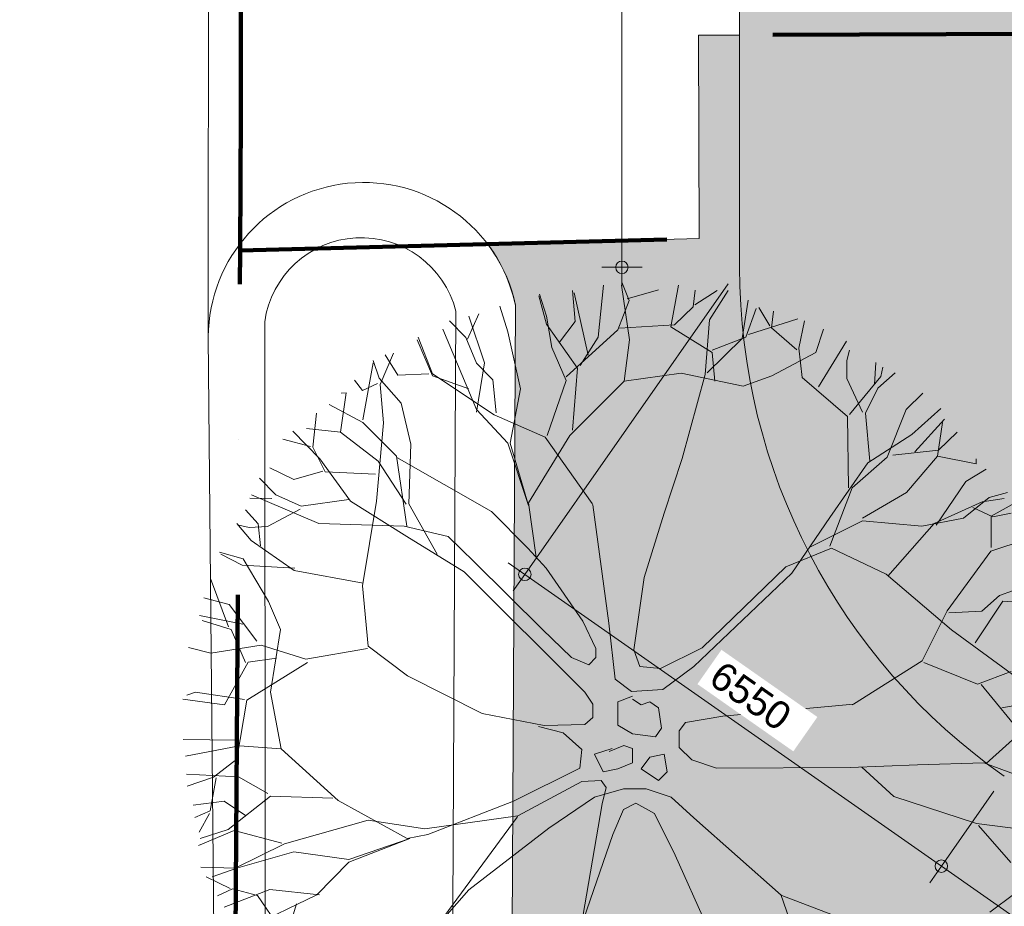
# Model space of a CAD drawing. Header units: millimetres. Extents: x -159785 to 90015, y -49332 to 203345.
# Tile 47 of 63: x -78339 to -65649, y 109208 to 120626. Entities that reach past the tile are written whole.
import ezdxf

# ---------------------------------------------------------------- set-up
doc = ezdxf.new("R2010")
doc.units = ezdxf.units.MM
doc.linetypes.add('IMPORT-KG-PERCEEL-SO', pattern=[19000, 5500, -2000, 0, -2000, 5500, -2000, 0, -2000])
for name, color, linetype, lineweight in [('A--A23__Vloeren', 8, 'Continuous', 9), ('A--L$01A__Algemeen', 7, 'Continuous', 9), ('A--L23__Vloeren', 3, 'Continuous', 9), ('A--LD20__DetailPenFijn', 2, 'Continuous', 9), ('A--M$01A__Algemeen', 1, 'Continuous', 13), ('A--M$01A__Algemeen-200', 1, 'Continuous', 13), ('B-WE-KG-GRENS_PERCEEL-G', 30, 'IMPORT-KG-PERCEEL-SO', 25), ('B-WE-OG-TERREIN_ERF-GV', 10, 'Continuous', 20), ('B-WE-OG-TERREIN_OEVER-GV', 10, 'Continuous', 20), ('B-WE-OG-WATER-GV', 4, 'Continuous', 20), ('Montfoort-BGT_aangepast_dwg', 8, 'Continuous', 9), ('Montfoort-KAD_aangepast_dwg', 8, 'Continuous', 9)]:
    doc.layers.add(name, color=color, linetype=linetype, lineweight=lineweight)
doc.styles.add('Arial', font='arial.ttf', dxfattribs={"height": 360})
doc.dimstyles.new('00_ARC_dimension_1_8mm_afgerond', dxfattribs={"dimscale": 304.8, "dimtxt": 367.293384, "dimasz": 2.099738, "dimexe": 0.853018, "dimexo": 0.0625, "dimgap": 0.328084, "dimtad": 1, "dimdec": 0, "dimrnd": 10, "dimzin": 0, "dimdsep": 46, "dimtxsty": 'Arial', "dimblk1": 'DOTSMALL', "dimblk2": 'DOTSMALL', "dimsah": 1, "dimcen": 0.09, "dimdle": 0.853018, "dimadec": 3, "dimazin": 0, "dimtfac": 1, "dimtdec": 4, "dimtix": 1, "dimtmove": 0, "dimatfit": 3, "dimfxl": 0.853018, "dimfxlon": 1, "dimtvp": 1, "dimtfill": 1, "dimtolj": 1, "dimtzin": 0, "dimarcsym": 2})

# ---------------------------------------------------------------- blocks, each defined once
blk = doc.blocks.new('Montfoort-KAD_aangepast_dwg-2079012-00 Terrein')
at = {"layer": 'B-WE-KG-GRENS_PERCEEL-G', "color": 20, "lineweight": 100, "flags": 128}
for points in [[(-54285, 153418), (-55121, 152643), (-56742, 151141), (-60451, 147523), (-62949, 145117), (-63097, 144973), (-91309, 117039), (-90222, 108700), (-90008, 106964), (-83170, 51422), (-82081, 43335), (-80077, 30077), (-78589, 20148), (-76974, 9625), (-75169, -1908), (-73238, -15841), (-70282, -12213), (-66702, -7763), (-63538, -3908), (-56897, 4253), (-54317, 7093), (-51377, 10773), (-51100, 11080), (-48630, 13817), (-47857, 14673), (-45963, 16825), (-37797, 27733), (-28337, 41693), (-19585, 55036), (-15717, 60933), (-14653, 62720), (-12776, 65185), (-11197, 67645), (-9510, 70144), (-6867, 74129), (-5100, 76362), (543, 86853), (970, 87669), (5719, 96087), (15523, 114613), (21843, 126333), (23502, 129584), (27859, 138119)], [(-90008, 106964), (-84159, 107875), (-84506, 110472), (-74614, 111793), (-74597, 111664), (-72113, 111976), (-72118, 112015), (-61381, 113435), (-60774, 113555), (-60187, 113747), (-59627, 114009), (-59102, 114336), (-58621, 114725), (-58190, 115168), (-57816, 115660), (-57504, 116194), (-57258, 116761), (-57083, 117354), (-56980, 117964), (-56952, 118581), (-56998, 119198), (-60752, 144238), (-62949, 145117)]]:
    blk.add_lwpolyline(points, dxfattribs=at)
blk = doc.blocks.new('Montfoort-BGT_aangepast_dwg-2210655-00 Terrein')
at = {"layer": 'B-WE-OG-TERREIN_ERF-GV', "color": 8, "lineweight": 9}
blk.add_line((128431, -152387), (134834, -177222), dxfattribs=at)
at = {"layer": 'B-WE-OG-TERREIN_ERF-GV', "color": 8, "lineweight": 9, "flags": 128}
blk.add_lwpolyline([(153852, -101550), (152209, -103616), (144873, -113819), (122304, -142927), (121964, -143377), (124707, -153795)], dxfattribs=at)
blk.add_lwpolyline([(105718, -169328), (124124, -164200), (136828, -213470), (138601, -212978), (140024, -212549), (138746, -206813), (131371, -178112), (124707, -153795), (121964, -143377), (104969, -165879)], close=True, dxfattribs=at)
at = {"layer": 'B-WE-OG-TERREIN_ERF-GV', "color": 8, "lineweight": 9}
blk.add_arc((126647, -153297), 2003, 27.0198, 194.3985, dxfattribs=at)
at = {"layer": 'B-WE-OG-TERREIN_OEVER-GV', "color": 8, "lineweight": 9}
blk.add_line((134834, -177222), (128431, -152387), dxfattribs=at)
at = {"layer": 'B-WE-OG-TERREIN_OEVER-GV', "color": 8, "lineweight": 9, "flags": 128}
for points in [[(127708, -152660), (135410, -182455), (141670, -206459), (154195, -253976)], [(156528, -271374), (153054, -258874), (149945, -247548), (142203, -217087), (125360, -153422)], [(124707, -153795), (131371, -178112), (138746, -206813), (140024, -212549), (146478, -241534), (147607, -245627), (154126, -271705)]]:
    blk.add_lwpolyline(points, dxfattribs=at)
at = {"layer": 'B-WE-OG-TERREIN_OEVER-GV', "color": 8, "lineweight": 9}
for centre, radius, start, end in [((126647, -153297), 2003, 27.0198, 194.3985), ((126609, -153272), 1258, 29.1208, 186.8084)]:
    blk.add_arc(centre, radius, start, end, dxfattribs=at)
at = {"layer": 'B-WE-OG-WATER-GV', "color": 8, "lineweight": 9, "flags": 128}
for points in [[(154195, -253976), (141670, -206459), (135410, -182455), (127708, -152660)], [(125360, -153422), (142203, -217087), (149945, -247548), (153054, -258874), (156528, -271374)]]:
    blk.add_lwpolyline(points, dxfattribs=at)
at = {"layer": 'B-WE-OG-WATER-GV', "color": 8, "lineweight": 9}
blk.add_arc((126609, -153272), 1258, 29.1208, 186.8084, dxfattribs=at)
blk = doc.blocks.new('90_GM_boom - 90_GM_boom-2244026-00 Terrein')
at = {"layer": 'A--LD20__DetailPenFijn', "color": 8}
for p, q in [((-739, 5311), (-772, 5711)), ((-439, 5111), (-372, 5778)), ((-38, 5077), (-138, 5778)), ((-42, 5580), (-134, 5817)), ((-65, 5604), (337, 5718)), ((496, 5244), (596, 5778)), ((783, 5501), (809, 5713)), ((-1106, 5278), (-1206, 5644)), ((-1106, 5378), (-1197, 5662)), ((-568, 4877), (-749, 5681)), ((807, 5524), (1092, 5710)), ((993, 5334), (1233, 5709)), ((1415, 5094), (1491, 5588)), ((-1607, 5178), (-1707, 5511)), ((-188, 5204), (-42, 5580)), ((544, 5267), (783, 5501)), ((1463, 5111), (1597, 5478)), ((1771, 5255), (1632, 5493)), ((-2123, 5082), (-1978, 5410)), ((-1907, 4777), (-2107, 5378)), ((-1039, 4976), (-1106, 5378)), ((939, 4627), (993, 5334)), ((1497, 5144), (2131, 5344)), ((1794, 5231), (1820, 5444)), ((-2441, 5211), (-2007, 4177)), ((-2146, 5105), (-2356, 5320)), ((-706, 4711), (-1106, 5278)), ((-939, 5044), (-739, 5311)), ((-854, 4597), (-188, 5204)), ((-164, 5227), (544, 5267)), ((1029, 4911), (496, 5244)), ((2121, 4945), (1794, 5231)), ((2145, 4969), (2220, 5322)), ((2364, 4911), (2464, 5211)), ((-2574, 4611), (-2774, 5077)), ((-2760, 5111), (-2576, 4638)), ((-2008, 4774), (-2146, 5105)), ((-1440, 4444), (-1607, 5178)), ((-672, 4744), (-439, 5111)), ((-105, 4544), (-38, 5077)), ((962, 4650), (1415, 5094)), ((1029, 4944), (1463, 5111)), ((-855, 4550), (-1039, 4976)), ((2188, 4591), (2145, 4969)), ((2399, 4471), (2759, 5057)), ((-3252, 4502), (-3078, 4905)), ((-3024, 4619), (-3187, 4880)), ((1063, 4544), (1029, 4911)), ((1797, 4611), (2364, 4911)), ((2765, 4811), (2798, 4944)), ((-3475, 4044), (-3342, 4777)), ((-3263, 4581), (-3341, 4811)), ((-1798, 4559), (-2008, 4774)), ((-2007, 4144), (-1907, 4777)), ((-772, 3910), (-706, 4711)), ((2765, 4577), (2765, 4811)), ((3120, 4501), (3137, 4784)), ((3203, 4604), (3228, 4722)), ((-2980, 4261), (-3263, 4581)), ((-2623, 4638), (-3024, 4619)), ((-2576, 4638), (-1779, 4111)), ((-2107, 4444), (-2574, 4611)), ((-105, 4544), (629, 4644)), ((629, 4644), (1430, 4477)), ((644, 3545), (939, 4627)), ((1430, 4477), (1797, 4611)), ((2773, 4090), (2188, 4591)), ((2965, 4144), (2765, 4577)), ((2797, 4113), (3203, 4604)), ((3164, 4451), (3389, 4650)), ((-3479, 4424), (-3583, 4554)), ((-3284, 4511), (-3479, 4424)), ((-3208, 4008), (-3252, 4502)), ((-1756, 4134), (-1798, 4559)), ((-1573, 3744), (-1440, 4444)), ((-1098, 3845), (-855, 4550)), ((-806, 3844), (-105, 4544)), ((3003, 4130), (3164, 4451)), ((-3762, 3888), (-3687, 4393)), ((-3687, 4393), (-3754, 4390)), ((3528, 4176), (3743, 4387)), ((-3475, 4010), (-3909, 4244)), ((-2853, 3733), (-2980, 4261)), ((3601, 3858), (3976, 4190)), ((-4118, 3694), (-4073, 4130)), ((-2007, 4177), (-1607, 3744)), ((-1779, 4111), (-1122, 3822)), ((2787, 3170), (2773, 4090)), ((3061, 3512), (3003, 4130)), ((3286, 3566), (3528, 4176)), ((-3041, 3577), (-3475, 4010)), ((-3299, 2998), (-3208, 4008)), ((3641, 3633), (4022, 4054)), ((3932, 3577), (3999, 4010)), ((-4376, 3901), (-4026, 3544)), ((-3762, 3888), (-4199, 3933)), ((-3276, 3511), (-3762, 3888)), ((-1340, 2977), (-806, 3844)), ((-1122, 3822), (-518, 2966)), ((3036, 3490), (3601, 3858)), ((3947, 3653), (4186, 3887)), ((-4150, 3703), (-4505, 3795)), ((-3959, 3377), (-4118, 3694)), ((-2882, 2963), (-2853, 3733)), ((-1607, 3744), (-1340, 2943)), ((-1340, 2943), (-1573, 3744)), ((-2908, 2677), (-3041, 3577)), ((-1817, 2865), (-3034, 3558)), ((2834, 3169), (3286, 3566)), ((3357, 3588), (3947, 3653)), ((3532, 3110), (3932, 3577)), ((3932, 3577), (4433, 3477)), ((-4026, 3544), (-3631, 2997)), ((-2915, 2961), (-3276, 3511)), ((412, 2843), (644, 3545)), ((2545, 2787), (3036, 3490)), ((4433, 3477), (4433, 3544)), ((-4365, 3276), (-4671, 3425)), ((-3991, 3386), (-4365, 3276)), ((-3312, 3346), (-3959, 3377)), ((4297, 3249), (4558, 3411)), ((-4597, 3078), (-4807, 3292)), ((3914, 2687), (4297, 3249)), ((-4910, 3077), (-4042, 2710)), ((-4269, 2933), (-4597, 3078)), ((2543, 2417), (2834, 3169)), ((2965, 2777), (3532, 3110)), ((4600, 3043), (4833, 3110)), ((-4645, 3031), (-4928, 3034)), ((-3654, 3021), (-4269, 2933)), ((-3631, 2997), (-2905, 2542)), ((-3480, 1908), (-3299, 2998)), ((-2515, 2313), (-2882, 2963)), ((-1240, 2276), (-1340, 2977)), ((-518, 2966), (-508, 2951)), ((-508, 2951), (-303, 1428)), ((3890, 2710), (4507, 2987)), ((4266, 2777), (4600, 3043)), ((4507, 2987), (4790, 3032)), ((4625, 2804), (4894, 2953)), ((-4824, 2707), (-4984, 2886)), ((-4280, 2894), (-4703, 2672)), ((-1346, 2394), (-1817, 2865)), ((151, 2015), (412, 2843)), ((4388, 2918), (4646, 2797)), ((4625, 2402), (4625, 2804)), ((4646, 2797), (4882, 2842)), ((-4915, 2489), (-5099, 2709)), ((-4937, 2660), (-5071, 2687)), ((-4703, 2672), (-4937, 2660)), ((-4794, 2423), (-4824, 2707)), ((-4042, 2710), (-2941, 2677)), ((-2941, 2677), (-2374, 2543)), ((2056, 2072), (2545, 2787)), ((2297, 2410), (2965, 2743)), ((2965, 2743), (3732, 2677)), ((3293, 2032), (3890, 2710)), ((3732, 2677), (4266, 2777)), ((-2905, 2542), (-2166, 2088)), ((-2374, 2543), (-2037, 2215)), ((-4360, 2103), (-4915, 2489)), ((4622, 2355), (5104, 2515)), ((-5017, 2256), (-5321, 2341)), ((-5031, 2175), (-5305, 2315)), ((-1111, 2133), (-1346, 2394)), ((2566, 2393), (1976, 2153)), ((3270, 2056), (2566, 2393)), ((4057, 1586), (4622, 2355)), ((-4352, 2136), (-5031, 2175)), ((-4689, 1704), (-5017, 2256)), ((-2037, 2215), (-1163, 1349)), ((-3471, 1941), (-4360, 2103)), ((-2166, 2088), (-613, 538)), ((-640, 1453), (-1111, 2133)), ((791, 867), (2056, 2072)), ((1976, 2153), (898, 1107)), ((4112, 1340), (3270, 2056)), ((-5207, 1378), (-5438, 2001)), ((-3407, 1131), (-3480, 1908)), ((17, 1081), (151, 2015)), ((4505, 1582), (4730, 1781)), ((4730, 1781), (5068, 1903)), ((-5198, 1667), (-5521, 1751)), ((-4838, 1194), (-5198, 1667)), ((-4537, 1344), (-4689, 1704)), ((4417, 1172), (4776, 1711)), ((4776, 1711), (5130, 1684)), ((-5022, 1414), (-5580, 1525)), ((3735, 943), (4057, 1586)), ((4079, 1561), (4505, 1582)), ((-5172, 1346), (-5545, 1461)), ((-469, 1100), (-640, 1453)), ((-303, 1428), (-223, 707)), ((-4984, 921), (-5172, 1346)), ((-4664, 536), (-4537, 1344)), ((-1163, 1349), (-783, 982)), ((4931, 742), (4112, 1340)), ((-4782, 1145), (-5431, 1039)), ((-4209, 961), (-4782, 1145)), ((-5431, 1039), (-5721, 1114)), ((-3415, 1099), (-4209, 961)), ((-2897, 748), (-3407, 1131)), ((-469, 982), (-469, 1100)), ((97, 867), (17, 1081)), ((898, 1107), (364, 841)), ((-4950, 923), (-5257, 373)), ((-4186, 921), (-4967, 435)), ((-4586, 974), (-4950, 923)), ((-783, 982), (-561, 891)), ((-561, 891), (-469, 982)), ((2851, 382), (3735, 943)), ((3757, 918), (4449, 640)), ((364, 841), (97, 867)), ((391, 574), (791, 867)), ((4449, 640), (4884, 803)), ((-1935, 263), (-2897, 748)), ((-223, 707), (-10, 547)), ((4496, 637), (5069, -59)), ((-5630, 539), (-5744, 500)), ((-5000, 444), (-5630, 539)), ((-4528, -192), (-4664, 536)), ((-613, 538), (-509, 381)), ((-10, 547), (391, 574)), ((-5257, 373), (-5795, 446)), ((-4967, 435), (-5096, -324)), ((-509, 381), (-509, 211)), ((0, 487), (-187, 412)), ((-187, 412), (-187, 112)), ((112, 374), (0, 449)), ((225, 412), (112, 374)), ((337, 337), (225, 412)), ((2851, 382), (1165, 227)), ((2835, 373), (2851, 382)), ((4762, 338), (5574, 478)), ((-1137, 107), (-1935, 263)), ((375, 75), (337, 337)), ((-509, 211), (-613, 120)), ((685, 147), (604, 40)), ((1165, 227), (685, 147)), ((-1211, 94), (-891, 14)), ((-613, 120), (-1137, 107)), ((-891, 14), (-650, -200)), ((-187, 112), (0, 0)), ((0, 0), (300, -37)), ((300, -37), (375, 75)), ((604, 40), (604, -173)), ((4562, -379), (5023, 36)), ((-5102, -81), (-5790, -74)), ((-5064, -152), (-5758, -287)), ((-4528, -192), (-5064, -152)), ((-3793, -857), (-4528, -192)), ((-650, -200), (-677, -440)), ((-262, -187), (-487, -262)), ((-112, -150), (-300, -225)), ((0, -187), (-112, -150)), ((0, -374), (0, -187)), ((604, -173), (765, -333)), ((-5096, -324), (-5398, -555)), ((-487, -262), (-375, -487)), ((-187, -449), (0, -374)), ((225, -300), (112, -449)), ((412, -262), (225, -300)), ((450, -487), (412, -262)), ((765, -333), (1085, -440)), ((3673, -399), (4530, -372)), ((4530, -372), (5162, -606)), ((-677, -440), (-1531, -867)), ((-375, -487), (-187, -449)), ((112, -449), (337, -599)), ((337, -599), (450, -487)), ((1085, -440), (2806, -433)), ((2806, -433), (3673, -399)), ((2957, -427), (3370, -807)), ((-5077, -554), (-5747, -520)), ((-5398, -555), (-5739, -673)), ((-5366, -564), (-5443, -991)), ((-4699, -769), (-5077, -554)), ((-1477, -1057), (-653, -613)), ((-653, -613), (-404, -599)), ((-404, -599), (-339, -691)), ((-116, -707), (-490, -814)), ((-339, -691), (-391, -900)), ((177, -707), (-116, -707)), ((498, -814), (177, -707)), ((-5262, -864), (-5660, -917)), ((-4986, -1050), (-5262, -864)), ((-4664, -800), (-5211, -1229)), ((-3862, -827), (-4664, -800)), ((-2901, -1348), (-3793, -857)), ((-1531, -867), (-2636, -1296)), ((-490, -814), (-1078, -1214)), ((791, -1080), (498, -814)), ((3370, -807), (4436, -1155)), ((-5443, -991), (-5638, -1078)), ((-391, -900), (-710, -2769)), ((-250, -1294), (-116, -974)), ((-116, -974), (44, -894)), ((44, -894), (284, -1027)), ((-5451, -1024), (-5583, -1265)), ((-4484, -1414), (-3404, -1109)), ((-3404, -1109), (-2674, -1222)), ((-1485, -1073), (-2733, -2766)), ((-2674, -1222), (-1477, -1057)), ((-1477, -1057), (-1485, -1073)), ((284, -1027), (551, -1561)), ((1918, -2076), (791, -1080)), ((-5130, -1245), (-5593, -1435)), ((-5211, -1229), (-5572, -1347)), ((-4516, -1405), (-5130, -1245)), ((-1078, -1214), (-2106, -2006)), ((4436, -1155), (5140, -1244)), ((4459, -1180), (4879, -1654)), ((-2868, -1346), (-3655, -1619)), ((-3654, -1652), (-2868, -1346)), ((-2636, -1296), (-2901, -1348)), ((-955, -3320), (-250, -1294)), ((-5118, -1731), (-4484, -1414)), ((-4361, -1520), (-5086, -1723)), ((-3655, -1619), (-4361, -1520)), ((551, -1561), (958, -2471)), ((-5563, -1718), (-5118, -1731)), ((-5086, -1723), (-5414, -1840)), ((-4067, -2074), (-3654, -1652)), ((-5185, -1989), (-5492, -1840)), ((-5153, -1997), (-5348, -2084)), ((-4671, -2004), (-5261, -2233)), ((-4830, -2081), (-5153, -1997)), ((-4033, -2072), (-4671, -2004)), ((-2106, -2006), (-2417, -2359)), ((-5078, -2558), (-4067, -2074)), ((-4431, -2668), (-4830, -2081)), ((1910, -2072), (1926, -2080)), ((1915, -2068), (2125, -2669)), ((1926, -2080), (2904, -2454)), ((4606, -2297), (4928, -2057)), ((-4328, -2187), (-4472, -2662))]:
    blk.add_line(p, q, dxfattribs=at)
blk = doc.blocks.new('DIMBLOCK4-00 Terrein')
at = {"layer": 'A--M$01A__Algemeen-200'}
h = blk.add_hatch(color=256, dxfattribs=at)
edge = h.paths.add_edge_path()
edge.add_arc((-70577, 128600), 80, 0, 360)
h = blk.add_hatch(color=256, dxfattribs=at)
edge = h.paths.add_edge_path()
edge.add_arc((-70577, 117437), 80, 0, 360)
for p, q in [((-70577, 128600), (-70837, 128600)), ((-70577, 128600), (-70577, 117177)), ((-70577, 128600), (-69062, 128600)), ((-70577, 117437), (-70837, 117437)), ((-70577, 117437), (-70317, 117437))]:
    blk.add_line(p, q, dxfattribs=at)
for centre in [(-70577, 128600), (-70577, 117437)]:
    blk.add_circle(centre, 80, dxfattribs=at)
at = {"layer": 'A--M$01A__Algemeen-200', "color": 0, "insert": (-71145, 122326), "char_height": 360, "width": 1661.3, "attachment_point": 1, "rotation": 90, "line_spacing_factor": 0.941778, "style": 'Arial', "bg_fill": 3, "box_fill_scale": 1.25, "bg_fill_color": 256, "bg_fill_true_color": 13158600, "bg_fill_transparency": 0}
blk.add_mtext('11160', dxfattribs=at)
blk = doc.blocks.new('_DotSmall')
at = {"color": 0, "linetype": 'ByBlock', "const_width": 0.5}
blk.add_lwpolyline([(-0.0625, 0, 1), (0.0625, 0, 1)], format="xyb", close=True, dxfattribs=at)
blk = doc.blocks.new('DIMBLOCK10-00 Terrein')
at = {"layer": 'A--M$01A__Algemeen-200'}
h = blk.add_hatch(color=256, dxfattribs=at)
edge = h.paths.add_edge_path()
edge.add_arc((-71828, 113483), 80, 0, 360)
h = blk.add_hatch(color=256, dxfattribs=at)
edge = h.paths.add_edge_path()
edge.add_arc((-66460, 109725), 80, 0, 360)
for p, q in [((-71828, 113483), (-69209, 117224)), ((-72041, 113633), (-66460, 109725)), ((-71828, 113483), (-71977, 113270)), ((-66460, 109725), (-65784, 110690)), ((-66460, 109725), (-66609, 109512))]:
    blk.add_line(p, q, dxfattribs=at)
for centre in [(-71828, 113483), (-66460, 109725)]:
    blk.add_circle(centre, 80, dxfattribs=at)
at = {"layer": 'A--M$01A__Algemeen-200', "color": 0, "insert": (-69272, 112386), "char_height": 360, "width": 1329.04, "attachment_point": 1, "rotation": 325, "line_spacing_factor": 0.941778, "style": 'Arial', "bg_fill": 3, "box_fill_scale": 1.25, "bg_fill_color": 256, "bg_fill_true_color": 13158600, "bg_fill_transparency": 0}
blk.add_mtext('6550', dxfattribs=at)
blk = doc.blocks.new('DIMBLOCK11-00 Terrein')
at = {"layer": 'A--M$01A__Algemeen-200'}
h = blk.add_hatch(color=256, dxfattribs=at)
edge = h.paths.add_edge_path()
edge.add_arc((-66460, 109725), 80, 0, 360)
h = blk.add_hatch(color=256, dxfattribs=at)
edge = h.paths.add_edge_path()
edge.add_arc((-58185, 103931), 80, 0, 360)
for p, q in [((-66460, 109725), (-65784, 110690)), ((-66460, 109725), (-66609, 109512)), ((-66460, 109725), (-57972, 103781)), ((-58185, 103931), (-58036, 104144)), ((-58185, 103931), (-58335, 103718))]:
    blk.add_line(p, q, dxfattribs=at)
for centre in [(-66460, 109725), (-58185, 103931)]:
    blk.add_circle(centre, 80, dxfattribs=at)
at = {"layer": 'A--M$01A__Algemeen-200', "color": 0, "insert": (-62564, 107689), "char_height": 360, "width": 1661.3, "attachment_point": 1, "rotation": 325, "line_spacing_factor": 0.941778, "style": 'Arial', "bg_fill": 3, "box_fill_scale": 1.25, "bg_fill_color": 256, "bg_fill_true_color": 13158600, "bg_fill_transparency": 0}
blk.add_mtext('10100', dxfattribs=at)

msp = doc.modelspace()

# ---------------------------------------------------------------- hatches: boundary and pattern name
at = {"layer": 'A--A23__Vloeren'}
h = msp.add_hatch(dxfattribs=at)
h.set_pattern_fill('FP_28', color=256, style=0, pattern_type=2)
h.set_pattern_definition([(315, (-61911.03, 117797.45), (141.42136, 0), [300, -100]), (45, (-61840.32, 117726.74), (141.42136, 0), [300, -100])])
h.paths.add_polyline_path([(-56455.8, 102194.4), (-56247.3, 102514.7), (-55976, 102906.4), (-55807.6, 103139.8), (-49779.8, 111289.7), (-49889.1, 111152.3), (-50007.7, 111022.9), (-50135.1, 110902.2), (-50270.7, 110790.7), (-50413.7, 110689.1), (-50563.5, 110597.7), (-50719.4, 110517), (-50880.6, 110447.5), (-51046.2, 110389.4), (-51215.5, 110343.1), (-51387.6, 110308.8), (-51561.7, 110286.7), (-51737, 110276.8), (-51912.5, 110279.3), (-52097.8, 110295.7), (-52260.8, 110321), (-52431.9, 110360.1), (-52599.8, 110411.2), (-52763.8, 110473.8), (-52922.9, 110547.8), (-53076.5, 110632.8), (-53223.7, 110728.4), (-60994.1, 116169.3), (-61146.2, 116285.5), (-61260.6, 116384.5), (-61382.1, 116505.3), (-61495.1, 116634.2), (-61599, 116770.5), (-61693.4, 116913.6), (-61777.7, 117062.8), (-61851.6, 117217.4), (-61914.7, 117376.8), (-61966.7, 117540.1), (-62007.4, 117706.5), (-62036.7, 117875.4), (-62054.7, 118058.8), (-62060.1, 118217.2), (-62060.1, 129108.4), (-62066.1, 129415.7), (-62083.8, 129722.6), (-62113.2, 130028.6), (-62154.5, 130333.2), (-62207.3, 130636), (-62271.8, 130936.5), (-62347.8, 131234.4), (-62435.2, 131529.1), (-62533.8, 131820.2), (-62643.5, 132107.4), (-62764.2, 132390.1), (-62895.7, 132667.9), (-63037.7, 132940.5), (-63190.1, 133207.5), (-63352.6, 133468.4), (-63525.1, 133722.8), (-63707.2, 133970.5), (-65074.3, 135756.8), (-70640.8, 131512.5), (-69574.8, 130119.7), (-69479.9, 129986.8), (-69393.8, 129848.1), (-69317, 129704), (-69249.7, 129555.2), (-69192.3, 129402.4), (-69145, 129246.1), (-69108, 129087.1), (-69081.5, 128926), (-69065.5, 128763.5), (-69060.1, 128600.3), (-69060.1, 117436.8), (-69054.2, 117129.7), (-69036.6, 116823), (-69007.1, 116517.3), (-68966, 116212.9), (-68913.2, 115910.3), (-68848.8, 115610), (-68772.9, 115312.3), (-68685.7, 115017.8), (-68587.2, 114726.9), (-68477.6, 114439.9), (-68357.1, 114157.4), (-68225.8, 113879.7), (-68084, 113607.2), (-67931.8, 113340.4), (-67769.5, 113079.7), (-67597.3, 112825.3), (-67415.5, 112577.8), (-67224.3, 112337.4), (-67024, 112104.5), (-66814.9, 111879.5), (-66597.3, 111662.7), (-66371.6, 111454.4), (-66138, 111254.9), (-65896.9, 111064.5), (-65648.8, 110883.6), (-57350, 105071.4), (-57236.7, 104986.2), (-57106.9, 104873.7), (-56985.1, 104752.6), (-56871.9, 104623.4), (-56767.9, 104486.7), (-56673.5, 104343.2), (-56589.1, 104193.6), (-56515.3, 104038.5), (-56452.2, 103878.8), (-56400.3, 103715), (-56359.7, 103548.1), (-56330.7, 103378.8), (-56313.4, 103208), (-56307.9, 103036.3), (-56314.5, 102861.2), (-56332.2, 102693.8), (-56364.4, 102514.7), (-56403.2, 102357.9)])
h = msp.add_hatch(color=256, dxfattribs=at)
h.paths.add_polyline_path([(-69013.7, 59316.5), (-62944, 59316.5), (-62944, 60816.9), (-69013.7, 60816.9)])
h.paths.add_polyline_path([(-69013.7, 66816.5), (-62944, 66816.5), (-62944, 68316.9), (-69013.7, 68316.9)])
h.paths.add_polyline_path([(-69013.6, 81816.5), (-62943.9, 81816.5), (-62943.9, 77706.1), (-59838.3, 77687.3), (-59738, 77693.5), (-59639, 77710.9), (-59542.5, 77739.2), (-59449.8, 77778.1), (-59362.1, 77827.1), (-59280.3, 77885.5), (-59205.6, 77952.8), (-59138.8, 78027.9), (-59080.8, 78110), (-59032.4, 78198.1), (-58994, 78291.1), (-58966.3, 78387.7), (-58949.6, 78486.9), (-58943.9, 78586.7), (-58944.2, 83091.3), (-58949.6, 83187.5), (-58966.6, 83287.4), (-58994.8, 83384.7), (-59033.7, 83478.2), (-59082.9, 83566.8), (-59141.7, 83649.3), (-59209.5, 83724.7), (-59285.3, 83791.9), (-59368.1, 83850.2), (-59457, 83898.8), (-59550.8, 83937.2), (-59648.3, 83964.7), (-59748.3, 83981.1), (-59849.5, 83986.7), (-62943.9, 84006.1), (-62943.9, 83316.9), (-69013.6, 83316.9)])
h.paths.add_polyline_path([(-65217.2, 5130.1), (-64924.1, 5138.7), (-64631.7, 5159.7), (-64340.4, 5193), (-64050.8, 5238.6), (-63763.3, 5296.4), (-63478.6, 5366.4), (-63197, 5448.2), (-62919.2, 5541.9), (-62645.6, 5647.3), (-62376.7, 5764.2), (-62113, 5892.3), (-61854.9, 6031.4), (-61602.9, 6181.3), (-61357.5, 6341.8), (-55876.5, 11537.8), (-52952.5, 14022.3), (-49567.2, 17289.9), (-51546.5, 19321.9), (-63374.1, 6585.8), (-71434.5, 14071.2), (-68032, 17735), (-71695.8, 21137.5), (-63189.7, 30296.9), (-59525.9, 26894.5), (-58627.2, 27862.1), (-58634.6, 27885.5), (-58716.3, 28187.6), (-58785.7, 28492.8), (-58842.6, 28800.5), (-58887, 29110.3), (-58918.7, 29421.6), (-58938.9, 29789.1), (-58944.2, 30046.9), (-58944.2, 30586.7), (-58949.9, 30687.5), (-58966.9, 30787.4), (-58995.1, 30884.7), (-59034, 30978.2), (-59083.2, 31066.8), (-59142, 31149.3), (-59209.7, 31224.7), (-59285.5, 31291.9), (-59368.4, 31350.2), (-59457.3, 31398.8), (-59551.1, 31437.2), (-59648.6, 31464.7), (-59748.6, 31481.1), (-59849.8, 31486.7), (-62944.1, 31506.1), (-62944.2, 30816.9), (-69013.9, 30816.9), (-69013.8, 36816.5), (-62944.1, 36816.5), (-62944.1, 32706.1), (-59838.5, 32687.3), (-59738.2, 32693.5), (-59639.2, 32710.9), (-59542.7, 32739.2), (-59450.1, 32778.1), (-59362.3, 32827.1), (-59280.5, 32885.5), (-59205.8, 32952.8), (-59139, 33027.9), (-59081, 33110), (-59032.6, 33198.1), (-58994.3, 33291.1), (-58966.5, 33387.7), (-58949.8, 33486.9), (-58944.1, 33586.7), (-58944.2, 38087.4), (-58949.8, 38187.5), (-58966.9, 38287.4), (-58995, 38384.7), (-59033.9, 38478.2), (-59083.1, 38566.8), (-59142, 38649.3), (-59209.7, 38724.7), (-59285.5, 38791.9), (-59368.3, 38850.2), (-59457.2, 38898.8), (-59551, 38937.2), (-59648.5, 38964.7), (-59748.5, 38981.1), (-59849.7, 38986.7), (-62936.1, 39006), (-62936.1, 38316.9), (-69013.9, 38316.9), (-69013.8, 44316.7), (-62936.1, 44316.5), (-62936.1, 40206), (-59838.5, 40187.3), (-59738.2, 40193.5), (-59639.2, 40210.9), (-59542.7, 40239.2), (-59450, 40278.1), (-59362.2, 40327.1), (-59280.5, 40385.5), (-59205.7, 40452.8), (-59139, 40527.9), (-59081, 40610), (-59032.6, 40698.1), (-58994.2, 40791.1), (-58966.5, 40887.7), (-58949.7, 40986.9), (-58944.1, 41086.7), (-58944.2, 45588), (-58949.8, 45687.5), (-58966.8, 45787.4), (-58995, 45884.7), (-59033.9, 45978.2), (-59083.1, 46066.8), (-59141.9, 46149.3), (-59209.7, 46224.7), (-59285.4, 46291.9), (-59368.3, 46350.2), (-59457.2, 46398.8), (-59551, 46437.2), (-59648.5, 46464.7), (-59748.5, 46481.1), (-59849.7, 46486.7), (-62944.1, 46506.1), (-62944.1, 45816.9), (-69013.8, 45816.9), (-69013.7, 51816.5), (-62944.1, 51816.5), (-62944.1, 47706.1), (-59838.5, 47687.3), (-59738.1, 47693.5), (-59639.1, 47710.9), (-59542.7, 47739.2), (-59450, 47778.1), (-59362.2, 47827.1), (-59280.4, 47885.5), (-59205.7, 47952.8), (-59138.9, 48027.9), (-59081, 48110), (-59032.5, 48198.1), (-58994.2, 48291.1), (-58966.5, 48387.7), (-58949.7, 48486.9), (-58944.1, 48586.7), (-58944.2, 53088.7), (-58949.7, 53187.5), (-58966.8, 53287.4), (-58994.9, 53384.7), (-59033.9, 53478.2), (-59083.1, 53566.8), (-59141.9, 53649.3), (-59209.6, 53724.7), (-59285.4, 53791.9), (-59368.3, 53850.2), (-59457.2, 53898.8), (-59551, 53937.2), (-59648.5, 53964.7), (-59748.5, 53981.1), (-59849.7, 53986.7), (-62944, 54006.1), (-62944.1, 53316.9), (-69013.8, 53316.9), (-69013.6, 74316.5), (-62943.9, 74316.5), (-62943.9, 70206.1), (-59838.4, 70187.3), (-59738, 70193.5), (-59639, 70210.9), (-59542.6, 70239.2), (-59449.9, 70278.1), (-59362.1, 70327.1), (-59280.3, 70385.5), (-59205.6, 70452.8), (-59138.8, 70527.9), (-59080.9, 70610), (-59032.4, 70698.1), (-58994.1, 70791.1), (-58966.4, 70887.7), (-58949.6, 70986.9), (-58944, 71086.7), (-58944.2, 75590.7), (-58949.6, 75687.5), (-58966.7, 75787.4), (-58994.8, 75884.7), (-59033.8, 75978.2), (-59082.9, 76066.8), (-59141.8, 76149.3), (-59209.5, 76224.7), (-59285.3, 76291.9), (-59368.2, 76350.2), (-59457.1, 76398.8), (-59550.8, 76437.2), (-59648.4, 76464.7), (-59748.3, 76481.1), (-59849.5, 76486.7), (-62943.9, 76506.1), (-62943.9, 75816.9), (-69013.7, 75816.9), (-69013.6, 89316.5), (-62943.9, 89316.5), (-62943.9, 85206.1), (-59838.3, 85187.3), (-59738, 85193.5), (-59638.9, 85210.9), (-59542.5, 85239.2), (-59449.8, 85278.1), (-59362, 85327.1), (-59280.3, 85385.5), (-59205.5, 85452.8), (-59138.8, 85527.9), (-59080.8, 85610), (-59032.3, 85698.1), (-58994, 85791.1), (-58966.3, 85887.7), (-58949.5, 85986.9), (-58943.9, 86086.7), (-58944.2, 90592), (-58949.6, 90687.5), (-58966.6, 90787.4), (-58994.8, 90884.7), (-59033.7, 90978.2), (-59082.9, 91066.8), (-59141.7, 91149.3), (-59209.4, 91224.7), (-59285.2, 91291.9), (-59368.1, 91350.2), (-59457, 91398.8), (-59550.8, 91437.2), (-59648.3, 91464.7), (-59748.3, 91481.1), (-59849.5, 91486.7), (-62943.8, 91506.1), (-62943.9, 90816.9), (-69013.6, 90816.9), (-69013.5, 96816.5), (-62943.8, 96816.5), (-62943.8, 92706.1), (-59838.3, 92687.3), (-59737.9, 92693.5), (-59638.9, 92710.9), (-59542.5, 92739.2), (-59449.8, 92778.1), (-59362, 92827.1), (-59280.2, 92885.5), (-59205.5, 92952.8), (-59138.7, 93027.9), (-59080.7, 93110), (-59032.3, 93198.1), (-58994, 93291.1), (-58966.3, 93387.7), (-58949.5, 93486.9), (-58943.9, 93625.5), (-58937.7, 94068.5), (-58919.3, 94511.1), (-58888.7, 94953), (-58845.8, 95393.9), (-58790.8, 95833.5), (-58723.6, 96271.3), (-58644.3, 96707.2), (-58552.9, 97140.7), (-58449.6, 97571.4), (-58334.4, 97999.2), (-58207.5, 98423.6), (-58068.8, 98844.3), (-57977.3, 99102.3), (-57948, 99199.3), (-57929.8, 99298.9), (-57923, 99399.9), (-57929.8, 99515.9), (-57948, 99618), (-57970.3, 99698.7), (-58008.1, 99792.7), (-58056.2, 99881.8), (-58114.1, 99965), (-58180.8, 100041.1), (-58255.8, 100109.2), (-58337.9, 100168.5), (-58426.1, 100218.2), (-58519.4, 100257.7), (-58616.5, 100286.4), (-58723.6, 100304.5), (-58845.8, 100310.6), (-62943.8, 100336.1), (-62943.8, 99516.4), (-69013.5, 99516.4), (-69013.5, 102516.1), (-62943.8, 102516.1), (-62943.8, 101536.2), (-57392.1, 101501.5), (-57289.2, 101506.8), (-57187.6, 101523.8), (-57088.6, 101552.2), (-56993.4, 101591.9), (-56903.5, 101642.1), (-56816.5, 101705.3), (-56743.6, 101771.7), (-56675.9, 101849.3), (-56622, 101926.3), (-56552.7, 102039.7), (-56455.8, 102194.4), (-56403.2, 102357.9), (-56359.7, 102537), (-56330.7, 102707.6), (-56314.1, 102864.6), (-56308.3, 103049.3), (-56314.5, 103218.8), (-56330.7, 103378.8), (-56359.7, 103548.1), (-56400.3, 103715), (-56452.2, 103878.8), (-56515.3, 104038.5), (-56589.1, 104193.6), (-56673.5, 104343.2), (-56767.9, 104486.7), (-56871.9, 104623.4), (-56997.5, 104764.9), (-57106.9, 104873.7), (-57236.7, 104986.2), (-57373.9, 105089.5), (-65648.8, 110883.6), (-65896.9, 111064.5), (-66138, 111254.9), (-66371.6, 111454.4), (-66597.3, 111662.7), (-66814.9, 111879.5), (-67024, 112104.5), (-67224.3, 112337.4), (-67415.5, 112577.8), (-67623.4, 112863.9), (-67769.5, 113079.7), (-67931.8, 113340.4), (-68084, 113607.2), (-68225.8, 113879.7), (-68357.1, 114157.4), (-68477.6, 114439.9), (-68587.2, 114726.9), (-68685.7, 115017.8), (-68772.9, 115312.3), (-68848.8, 115610), (-68913.2, 115910.3), (-68966, 116212.9), (-69007.1, 116517.3), (-69036.6, 116823), (-69055, 117170.5), (-69060.1, 117436.8), (-69060.1, 120428.1), (-69590.2, 120426.1), (-69580.2, 117806.1), (-72309.6, 117736.4), (-72262.8, 117672.7), (-72201.1, 117579.4), (-72133.7, 117461.7), (-72074, 117339), (-72023.9, 117212.5), (-71981.2, 117083), (-71947.8, 116951.6), (-72094, 91304.7), (-69353.6, 91304.7), (-69288.1, 91239.2), (-69288.1, 90594.1), (-69353.7, 90528.6), (-72098.4, 90528.6), (-72136.8, 83804.7), (-69353.7, 83804.7), (-69288.2, 83739.2), (-69288.2, 83094.1), (-69353.7, 83028.6), (-72141.2, 83028.6), (-72179.8, 76265.6), (-72140.7, 76304.7), (-69353.7, 76304.7), (-69288.2, 76239.2), (-69288.2, 75594.1), (-69353.7, 75528.6), (-72140.7, 75528.6), (-72183.7, 75571.6), (-72262.8, 61709), (-72343.6, 32241.5), (-72306.6, 20642.3), (-72207.3, 11964.4), (-72196.9, 11671.4), (-72174.1, 11379.1), (-72139, 11088), (-72091.6, 10798.7), (-72032, 10511.6), (-71960.3, 10227.3), (-71876.7, 9946.3), (-71781.3, 9669), (-71674.2, 9396.1), (-71555.7, 9127.9), (-71426, 8865), (-71285.2, 8607.7), (-71133.7, 8356.7), (-70971.8, 8112.3), (-70799.6, 7875), (-70617.6, 7645.1), (-70426, 7423.2), (-70194.7, 7179.7), (-70015.6, 7004.5), (-69797.5, 6808.6), (-69571.2, 6622.1), (-69337.3, 6445.3), (-69096.2, 6278.5), (-68848.2, 6122.1), (-68593.8, 5976.3), (-68333.5, 5841.4), (-68067.7, 5717.6), (-67796.9, 5605.2), (-67521.6, 5504.3), (-67242.3, 5415.2), (-66959.5, 5337.9), (-66673.6, 5272.7), (-66385.3, 5219.5), (-66094.9, 5178.7), (-65803.1, 5150.1), (-65510.4, 5133.9)])
h.paths.add_polyline_path([(-53204.1, 21023.6), (-55039.7, 22908.1), (-55129.3, 22811.5)])
h.paths.add_polyline_path([(-69354, 30528.6), (-72140.9, 30528.6), (-72206.5, 30594.1), (-72206.5, 31239.2), (-72140.9, 31304.7), (-69353.9, 31304.7), (-69288.4, 31239.2), (-69288.4, 30594.1), (-69353.9, 30528.6)])
h.paths.add_polyline_path([(-59737.7, 30538.8), (-62524.7, 30538.8), (-62590.2, 30604.4), (-62590.2, 31249.4), (-62524.7, 31315), (-59737.7, 31315), (-59672.2, 31249.4), (-59672.2, 30604.4), (-59737.7, 30538.8)])
h.paths.add_polyline_path([(-69353.9, 38028.6), (-72140.9, 38028.6), (-72206.4, 38094.1), (-72206.4, 38739.2), (-72140.8, 38804.7), (-69353.9, 38804.7), (-69288.4, 38739.2), (-69288.4, 38094.1), (-69353.9, 38028.6)])
h.paths.add_polyline_path([(-59748.5, 38038.8), (-62524.7, 38038.8), (-62590.2, 38104.4), (-62590.2, 38749.4), (-62524.7, 38815), (-59737.7, 38815), (-59672.2, 38749.4), (-59672.2, 38104.4), (-59738.2, 38038.8)])
h.paths.add_polyline_path([(-69353.9, 45528.6), (-72140.9, 45528.6), (-72206.4, 45594.1), (-72206.4, 46239.2), (-72140.8, 46304.7), (-72140.8, 46304.7), (-69353.9, 46304.7), (-69288.3, 46239.2), (-69288.3, 45594.1), (-69353.9, 45528.6)])
h.paths.add_polyline_path([(-59738.1, 45538.8), (-62524.6, 45538.8), (-62590.2, 45604.4), (-62590.2, 46249.4), (-62524.6, 46315), (-59737.7, 46315), (-59672.1, 46249.4), (-59672.1, 45604.4), (-59737.7, 45538.8)])
h.paths.add_polyline_path([(-69353.9, 53028.6), (-72140.9, 53028.7), (-72206.3, 53094.1), (-72206.3, 53739.2), (-72140.8, 53804.7), (-72140.8, 53804.7), (-69353.8, 53804.7), (-69288.3, 53739.2), (-69288.3, 53094.1), (-69353.8, 53028.6)])
h.paths.add_polyline_path([(-59849.7, 53038.8), (-62524.6, 53038.8), (-62590.1, 53104.4), (-62590.1, 53749.4), (-62524.6, 53815), (-59737.6, 53815), (-59672.1, 53749.4), (-59672.1, 53104.4), (-59738.1, 53038.8), (-59838.4, 53038.8)])
h.paths.add_polyline_path([(-59849.7, 55186.8), (-59738.1, 55193.5), (-59639.1, 55210.9), (-59542.6, 55239.2), (-59449.9, 55278.1), (-59362.2, 55327.1), (-59280.4, 55385.5), (-59205.7, 55452.8), (-59138.9, 55527.9), (-59080.9, 55610), (-59032.5, 55698.1), (-58994.1, 55791.2), (-58966.4, 55887.9), (-58949.6, 55987.6), (-58944, 56086.7), (-58944.2, 60589.4), (-58949.7, 60687.5), (-58966.7, 60787.4), (-58994.9, 60884.7), (-59033.8, 60978.2), (-59083, 61066.8), (-59141.9, 61149.3), (-59209.6, 61224.7), (-59285.4, 61291.9), (-59368.2, 61350.2), (-59457.1, 61398.8), (-59550.9, 61437.2), (-59648.4, 61464.7), (-59748.4, 61481.1), (-59849.6, 61486.7), (-62944, 61506.1), (-62944, 55206.1), (-60662.4, 55191.8)])
h.paths.add_polyline_path([(-70194.7, 60528.6), (-72140.8, 60528.6), (-72206.3, 60594.2), (-72206.3, 61239.2), (-72140.8, 61304.8), (-69353.8, 61304.7), (-69288.3, 61239.2), (-69288.3, 60594.2), (-69353.9, 60528.6)])
h.paths.add_polyline_path([(-59737.6, 60538.8), (-62524.6, 60538.8), (-62590.1, 60604.4), (-62590.1, 61249.4), (-62524.6, 61315), (-59737.6, 61315), (-59672.1, 61249.4), (-59672.1, 60604.4), (-59737.6, 60538.8)])
h.paths.add_polyline_path([(-59849.6, 62686.8), (-59738.1, 62693.5), (-59639.1, 62710.9), (-59542.6, 62739.2), (-59449.9, 62778.1), (-59362.1, 62827.1), (-59280.4, 62885.5), (-59205.6, 62952.8), (-59138.9, 63027.9), (-59080.9, 63110), (-59032.4, 63198.1), (-58994.1, 63291.1), (-58966.4, 63387.7), (-58949.6, 63486.9), (-58944, 63586.7), (-58944.2, 68090), (-58949.7, 68187.5), (-58966.7, 68287.4), (-58994.9, 68384.7), (-59033.8, 68478.2), (-59083, 68566.8), (-59141.8, 68649.3), (-59209.6, 68724.7), (-59285.3, 68791.9), (-59368.2, 68850.2), (-59457.1, 68898.8), (-59550.9, 68937.2), (-59648.4, 68964.7), (-59748.4, 68981.1), (-59849.6, 68986.7), (-62943.9, 69006.1), (-62944, 62706.1), (-60662.4, 62691.8)])
h.paths.add_polyline_path([(-70194.7, 68028.6), (-72140.7, 68028.6), (-72206.3, 68094.1), (-72206.3, 68739.2), (-72140.7, 68804.7), (-72140.7, 68804.7), (-69353.8, 68804.7), (-69288.2, 68739.2), (-69288.2, 68094.1), (-69353.8, 68028.6), (-69625.6, 68028.6)])
h.paths.add_polyline_path([(-59849.6, 68038.8), (-62524.5, 68038.9), (-62590.1, 68104.4), (-62590.1, 68749.4), (-62524.5, 68815), (-59737.5, 68815), (-59672, 68749.5), (-59672, 68104.4), (-59738, 68038.8), (-59838.4, 68038.8)])
h.paths.add_polyline_path([(-59748.3, 75538.8), (-62524.5, 75538.8), (-62590, 75604.4), (-62590, 76249.4), (-62524.5, 76315), (-62524.5, 76315), (-59737.5, 76315), (-59672, 76249.4), (-59672, 75604.4), (-59738, 75538.8)])
h.paths.add_polyline_path([(-59738, 83038.8), (-62524.4, 83038.8), (-62590, 83104.4), (-62590, 83749.4), (-62524.5, 83815), (-59737.5, 83815), (-59672, 83749.4), (-59672, 83104.4), (-59737.5, 83038.8)])
h.paths.add_polyline_path([(-59737.9, 90538.8), (-62524.4, 90538.8), (-62589.9, 90604.4), (-62589.9, 91249.4), (-62524.4, 91315), (-59737.4, 91315), (-59671.9, 91249.4), (-59671.9, 90604.4), (-59737.5, 90538.8)])
h.paths.add_polyline_path([(-51737, 110276.8), (-51561.7, 110286.7), (-51376.1, 110311.1), (-51215.5, 110343.1), (-51046.2, 110389.4), (-50880.6, 110447.5), (-50719.4, 110517), (-50563.5, 110597.7), (-50413.7, 110689.1), (-50270.7, 110790.7), (-50135.1, 110902.2), (-50007.7, 111022.9), (-49889.1, 111152.3), (-49779.8, 111289.7), (-48903.2, 112474.8), (-48845, 112564.2), (-48797.7, 112659.8), (-48762.1, 112760.3), (-48738.7, 112864.4), (-48727.7, 112970.5), (-48729.3, 113077.1), (-48743.6, 113182.8), (-48770.2, 113286.1), (-48808.9, 113385.5), (-48859.1, 113479.6), (-48920.1, 113567.2), (-48990.9, 113646.9), (-49081.6, 113725.2), (-49158.4, 113778.5), (-49471.8, 113962.8), (-49790.9, 114137.2), (-50115.4, 114301.4), (-50444.9, 114455.3), (-50779, 114598.7), (-51117.6, 114731.4), (-51476.4, 114858.7), (-51806.4, 114964.7), (-52155.9, 115064.8), (-52508.5, 115153.9), (-52863.7, 115231.9), (-53221.1, 115298.5), (-53580.5, 115353.9), (-53941.5, 115397.9), (-54303.7, 115430.5), (-54666.7, 115451.6), (-55113.9, 115462.2), (-59046.5, 115504.6), (-59003.4, 119504.4), (-55003.6, 119461.2), (-55025.2, 117461.3), (-54625.8, 117451.6), (-54226.8, 117430.1), (-53828.7, 117396.8), (-53431.8, 117351.7), (-53036.3, 117295), (-52642.7, 117226.6), (-52251.3, 117146.5), (-51806.4, 117040), (-51460.1, 116947.1), (-51093.6, 116837.6), (-50714.3, 116712), (-50339, 116575.3), (-49967.8, 116427.5), (-49601.2, 116268.8), (-49239.4, 116099.3), (-48882.7, 115919.2), (-48531.6, 115728.7), (-48161.8, 115512.6), (-47846.9, 115316.9), (-47756.2, 115265.8), (-47660.2, 115225.5), (-47545.4, 115194.1), (-47457.5, 115179.4), (-47353.5, 115174.2), (-47249.6, 115181), (-47147.1, 115199.8), (-47047.6, 115230.3), (-46952.2, 115272.1), (-46862.3, 115324.6), (-46779, 115387.2), (-46703.6, 115458.9), (-46636.9, 115538.9), (-41163.7, 122939), (-41179.7, 123787.3), (-42454.5, 122137.1), (-42888.7, 121697.3), (-43373.1, 121313.5), (-43900.2, 120989.6), (-44462.9, 120732.9), (-45051.9, 120545.1), (-45658.8, 120430.2), (-46276.2, 120389.3), (-57106.6, 120362.5), (-57106.7, 120323.2), (-59610.2, 120333.3), (-59610.4, 120463.5), (-62060.1, 120454.3), (-62060.1, 118217.2), (-62054.3, 118045.9), (-62036.7, 117875.4), (-62007.4, 117706.5), (-61966.7, 117540.1), (-61914.7, 117376.8), (-61851.6, 117217.4), (-61777.7, 117062.8), (-61693.4, 116913.6), (-61599, 116770.5), (-61495.1, 116634.2), (-61382.1, 116505.3), (-61260.6, 116384.5), (-61131, 116272.3), (-60994.1, 116169.3), (-53223.7, 110728.4), (-53076.5, 110632.8), (-52922.9, 110547.8), (-52763.8, 110473.8), (-52599.8, 110411.2), (-52431.9, 110360.1), (-52260.8, 110321), (-52087.4, 110294.1), (-51912.5, 110279.3), (-51863, 110278.6)])

# ---------------------------------------------------------------- linework, layer by layer
at = {"layer": 'A--L23__Vloeren'}
for p, q in [((-69060.1, 128600.3), (-69060.1, 117436.8)), ((-69060.1, 120428.1), (-69590.2, 120426.1)), ((-69590.2, 120426.1), (-69580.2, 117806.1)), ((-69580.2, 117806.1), (-72309.6, 117736.4)), ((-72309.6, 117736.4), (-72276.1, 117693)), ((-72276.1, 117693), (-72201.1, 117579.4)), ((-72201.1, 117579.4), (-72133.7, 117461.7)), ((-72133.7, 117461.7), (-72074, 117339)), ((-72074, 117339), (-72023.9, 117212.5)), ((-72023.9, 117212.5), (-71981.2, 117083)), ((-71981.2, 117083), (-71947.8, 116951.6)), ((-71947.8, 116951.6), (-72094, 91304.7))]:
    msp.add_line(p, q, dxfattribs=at)
msp.add_arc((-61060.1, 117436.8), 8000, 180, 235, dxfattribs=at)

# ---------------------------------------------------------------- block references
at = {"layer": 'A--L$01A__Algemeen', "color": 8}
msp.add_blockref('90_GM_boom - 90_GM_boom-2244026-00 Terrein', (-70442.5, 111427.9), dxfattribs=at)
at = {"layer": 'Montfoort-BGT_aangepast_dwg', "rotation": 345.2160000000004}
msp.add_blockref('Montfoort-BGT_aangepast_dwg-2210655-00 Terrein', (-157241.6, 297066.1), dxfattribs=at)
at = {"layer": 'Montfoort-KAD_aangepast_dwg', "color": 140, "lineweight": 100, "rotation": 352.6080000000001}
msp.add_blockref('Montfoort-KAD_aangepast_dwg-2079012-00 Terrein', (0, 0), dxfattribs=at)

# ---------------------------------------------------------------- next in the draw order: dimensions: what is measured, and where the dimension line sits
at = {"layer": 'A--M$01A__Algemeen'}
dim = msp.add_linear_dim(base=(-70577.187, 117436.7776), p1=(-69061.6702, 128600.2829), p2=(-70317.187, 117436.7776), angle=90, dimstyle='00_ARC_dimension_1_8mm_afgerond', override={"dimpost": '<>', "dimfxl": 11233.885009}, dxfattribs=at)
dim.commit()
dim.dimension.update_dxf_attribs({"geometry": 'DIMBLOCK4-00 Terrein', "text_midpoint": (-70860.9932, 123018.5302)})

# ---------------------------------------------------------------- next in the draw order: dimensions: what is measured, and where the dimension line sits
dim = msp.add_linear_dim(base=(-66460.2, 109724.7), p1=(-69208.9, 117224.3), p2=(-65784.5, 110689.8), angle=325, dimstyle='00_ARC_dimension_1_8mm_afgerond', override={"dimpost": '<>', "dimfxl": 7377.456156}, dxfattribs=at)
dim.commit()
dim.dimension.update_dxf_attribs({"geometry": 'DIMBLOCK10-00 Terrein', "text_midpoint": (-68981.5, 111836.5)})

# ---------------------------------------------------------------- next in the draw order: dimensions: what is measured, and where the dimension line sits
dim = msp.add_linear_dim(base=(-58185.4, 103930.6), p1=(-65784.5, 110689.8), p2=(-58036.3, 104143.6), angle=325, dimstyle='00_ARC_dimension_1_8mm_afgerond', override={"dimpost": '<>', "dimfxl": 10143.339774}, dxfattribs=at)
dim.commit()
dim.dimension.update_dxf_attribs({"geometry": 'DIMBLOCK11-00 Terrein', "text_midpoint": (-62160, 107060.1)})

doc.saveas('drawing.dxf')
